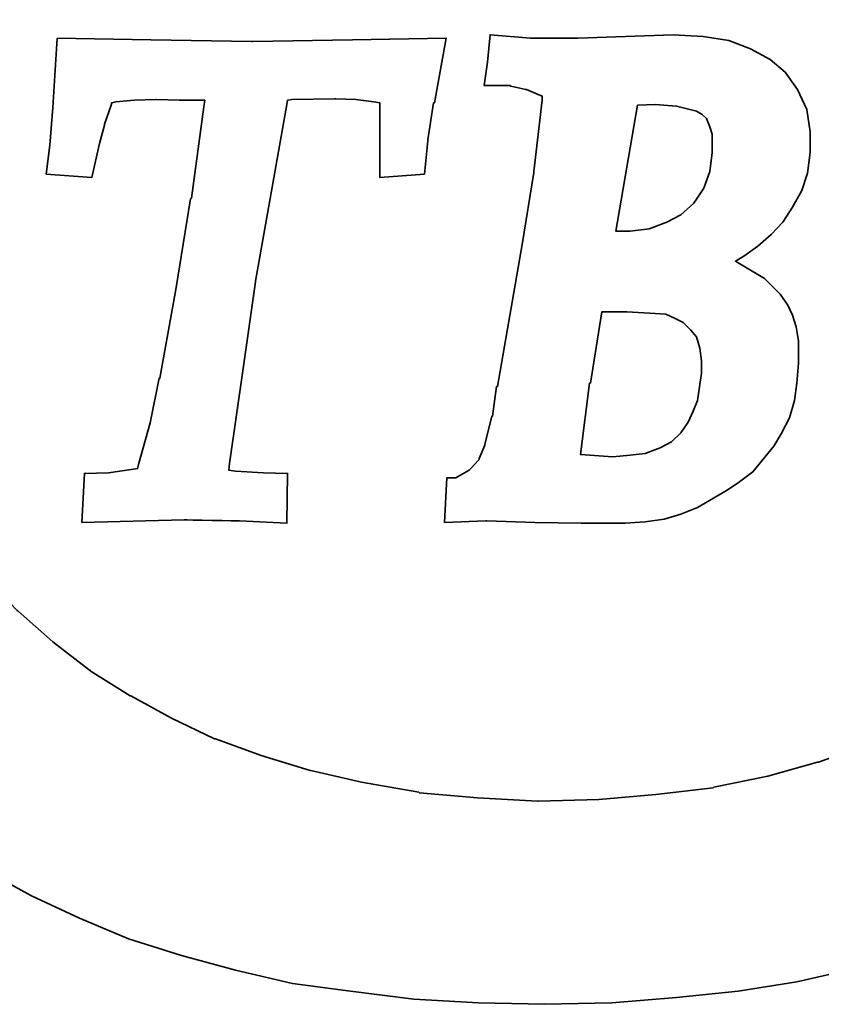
# Model space of a CAD drawing. Header units: millimetres. Extents: x -9 to 294, y -8 to 210.
# Tile 6 of 64: x 215.57 to 220.21, y 106.09 to 111.79. Entities that reach past the tile are written whole.
import ezdxf

# ---------------------------------------------------------------- set-up
doc = ezdxf.new("R2010")
doc.units = ezdxf.units.MM
doc.header["$LTSCALE"] = 0.2
doc.layers.add('layer 1', color=7, linetype='CONTINUOUS')

msp = doc.modelspace()

# ---------------------------------------------------------------- linework, layer by layer
at = {"layer": 'layer 1', "color": 1, "lineweight": 35}
for points, knots in [([(221.9977, 112.1571), (221.9977, 112.1571), (223.1157, 112.8486), (223.1157, 112.8486), (223.1157, 112.8486), (223.1157, 112.8486), (222.9577, 113.0496), (222.9577, 113.0496), (222.9577, 113.0496), (222.9577, 113.0496), (222.7757, 113.2366), (222.7757, 113.2366), (222.7757, 113.2366), (222.7757, 113.2366), (222.5882, 113.4196), (222.5882, 113.4196), (222.5882, 113.4196), (222.5882, 113.4196), (222.3957, 113.5826), (222.3957, 113.5826), (222.3957, 113.5826), (222.3957, 113.5826), (222.1897, 113.7456), (222.1897, 113.7456), (222.1897, 113.7456), (222.1897, 113.7456), (222.1847, 113.7456), (222.1847, 113.7456), (222.1847, 113.7456), (222.1847, 113.7456), (221.9597, 113.8846), (221.9597, 113.8846), (221.9597, 113.8846), (221.9597, 113.8846), (221.9597, 113.8891), (221.9597, 113.8891), (221.9597, 113.8891), (221.9597, 113.8891), (221.7337, 114.0281), (221.7337, 114.0281), (221.7337, 114.0281), (221.7337, 114.0281), (221.4897, 114.1486), (221.4897, 114.1486), (221.4897, 114.1486), (221.4897, 114.1486), (221.2442, 114.2736), (221.2442, 114.2736), (221.2442, 114.2736), (221.2442, 114.2736), (220.9467, 114.3886), (220.9467, 114.3886), (220.9467, 114.3886), (220.9467, 114.3886), (220.6252, 114.4986), (220.6252, 114.4986), (220.6252, 114.4986), (220.6252, 114.4986), (220.2897, 114.5946), (220.2897, 114.5946), (220.2897, 114.5946), (220.2897, 114.5946), (219.9352, 114.6711), (219.9352, 114.6711), (219.9352, 114.6711), (219.9352, 114.6711), (219.5747, 114.7246), (219.5747, 114.7246), (219.5747, 114.7246), (219.5747, 114.7246), (219.1817, 114.7626), (219.1817, 114.7626), (219.1817, 114.7626), (219.1817, 114.7626), (218.7787, 114.7816), (218.7787, 114.7816), (218.7787, 114.7816), (218.7787, 114.7816), (218.3707, 114.7726), (218.3707, 114.7726), (218.3707, 114.7726), (218.3707, 114.7726), (217.9817, 114.7486), (217.9817, 114.7486), (217.9817, 114.7486), (217.9817, 114.7486), (217.6217, 114.7146), (217.6217, 114.7146), (217.6217, 114.7146), (217.6217, 114.7146), (217.2717, 114.6711), (217.2717, 114.6711), (217.2717, 114.6711), (217.2717, 114.6711), (216.9362, 114.6041), (216.9362, 114.6041), (216.9362, 114.6041), (216.9362, 114.6041), (216.7057, 114.5421), (216.7057, 114.5421), (216.7057, 114.5421), (216.7057, 114.5421), (216.4757, 114.4746), (216.4757, 114.4746), (216.4757, 114.4746), (216.4757, 114.4746), (216.2497, 114.3976), (216.2497, 114.3976), (216.2497, 114.3976), (216.2497, 114.3976), (216.0387, 114.3116), (216.0387, 114.3116), (216.0387, 114.3116), (216.0387, 114.3116), (215.8327, 114.2156), (215.8327, 114.2156), (215.8327, 114.2156), (215.8327, 114.2156), (215.6217, 114.1146), (215.6217, 114.1146), (215.6217, 114.1146), (215.6217, 114.1146), (215.4297, 114.0091), (215.4297, 114.0091), (215.4297, 114.0091), (215.4297, 114.0091), (215.2377, 113.8986), (215.2377, 113.8986), (215.2377, 113.8986), (215.2377, 113.8986), (215.0552, 113.7741), (215.0552, 113.7741), (215.0552, 113.7741), (215.0552, 113.7741), (214.8777, 113.6496), (214.8777, 113.6496), (214.8777, 113.6496), (214.8777, 113.6496), (214.7147, 113.5156), (214.7147, 113.5156), (214.7147, 113.5156), (214.7147, 113.5156), (214.5467, 113.3716), (214.5467, 113.3716), (214.5467, 113.3716), (214.5467, 113.3716), (214.2542, 113.0831), (214.2542, 113.0831), (214.2542, 113.0831), (214.2542, 113.0831), (214.2487, 113.0786), (214.2487, 113.0786), (214.2487, 113.0786), (214.2487, 113.0786), (213.9757, 112.7526), (213.9757, 112.7526), (213.9757, 112.7526), (213.9757, 112.7526), (213.8217, 112.5266), (213.8217, 112.5266), (213.8217, 112.5266), (213.8217, 112.5266), (213.8172, 112.5216), (213.8172, 112.5216), (213.8172, 112.5216), (213.8172, 112.5216), (213.6687, 112.2676), (213.6687, 112.2676), (213.6687, 112.2676), (213.6687, 112.2676), (213.5337, 112.0041), (213.5337, 112.0041), (213.5337, 112.0041), (213.5337, 112.0041), (213.4187, 111.7066), (213.4187, 111.7066), (213.4187, 111.7066), (213.4187, 111.7066), (213.3227, 111.3946), (213.3227, 111.3946), (213.3227, 111.3946), (213.3227, 111.3946), (213.3227, 111.3846), (213.3227, 111.3846), (213.3227, 111.3846), (213.3227, 111.3846), (213.2607, 111.0486), (213.2607, 111.0486), (213.2607, 111.0486), (213.2607, 111.0486), (213.2417, 110.8811), (213.2417, 110.8811), (213.2417, 110.8811), (213.2417, 110.8811), (213.2317, 110.6936), (213.2317, 110.6936), (213.2317, 110.6936), (213.2317, 110.6936), (213.2222, 110.5066), (213.2222, 110.5066), (213.2222, 110.5066), (213.2222, 110.5066), (213.2222, 110.3196), (213.2222, 110.3196), (213.2222, 110.3196), (213.2222, 110.3196), (213.2507, 109.9456), (213.2507, 109.9456), (213.2507, 109.9456), (213.2507, 109.9456), (213.3087, 109.6091), (213.3087, 109.6091), (213.3087, 109.6091), (213.3087, 109.6091), (213.3807, 109.2926), (213.3807, 109.2926), (213.3807, 109.2926), (213.3807, 109.2926), (213.4912, 108.9956), (213.4912, 108.9956), (213.4912, 108.9956), (213.4912, 108.9956), (213.6112, 108.7121), (213.6112, 108.7121), (213.6112, 108.7121), (213.6112, 108.7121), (213.7547, 108.4536), (213.7547, 108.4536), (213.7547, 108.4536), (213.7547, 108.4536), (213.9037, 108.2041), (213.9037, 108.2041), (213.9037, 108.2041), (213.9037, 108.2041), (214.0857, 107.9786), (214.0857, 107.9786), (214.0857, 107.9786), (214.0857, 107.9786), (214.2682, 107.7571), (214.2682, 107.7571), (214.2682, 107.7571), (214.2682, 107.7571), (214.4697, 107.5606), (214.4697, 107.5606), (214.4697, 107.5606), (214.4697, 107.5606), (214.6757, 107.3591), (214.6757, 107.3591), (214.6757, 107.3591), (214.6757, 107.3591), (214.8967, 107.1866), (214.8967, 107.1866), (214.8967, 107.1866), (214.8967, 107.1866), (215.1317, 107.0141), (215.1317, 107.0141), (215.1317, 107.0141), (215.1317, 107.0141), (215.3817, 106.8606), (215.3817, 106.8606), (215.3817, 106.8606), (215.3817, 106.8606), (215.6402, 106.7211), (215.6402, 106.7211), (215.6402, 106.7211), (215.6402, 106.7211), (215.9187, 106.5911), (215.9187, 106.5911), (215.9187, 106.5911), (215.9187, 106.5911), (216.2017, 106.4716), (216.2017, 106.4716), (216.2017, 106.4716), (216.2017, 106.4716), (216.5087, 106.3756), (216.5087, 106.3756), (216.5087, 106.3756), (216.5087, 106.3756), (216.8207, 106.2896), (216.8207, 106.2896), (216.8207, 106.2896), (216.8207, 106.2896), (217.1517, 106.2126), (217.1517, 106.2126), (217.1517, 106.2126), (217.1517, 106.2126), (217.4872, 106.1696), (217.4872, 106.1696), (217.4872, 106.1696), (217.4872, 106.1696), (217.8522, 106.1216), (217.8522, 106.1216), (217.8522, 106.1216), (217.8522, 106.1216), (218.2267, 106.1021), (218.2267, 106.1021), (218.2267, 106.1021), (218.2267, 106.1021), (218.6107, 106.0926), (218.6107, 106.0926), (218.6107, 106.0926), (218.6107, 106.0926), (218.9992, 106.1021), (218.9992, 106.1021), (218.9992, 106.1021), (218.9992, 106.1021), (219.3737, 106.1311), (219.3737, 106.1311), (219.3737, 106.1311), (219.3737, 106.1311), (219.7287, 106.1696), (219.7287, 106.1696), (219.7287, 106.1696), (219.7287, 106.1696), (220.0687, 106.2221), (220.0687, 106.2221), (220.0687, 106.2221), (220.0687, 106.2221), (220.3997, 106.2986), (220.3997, 106.2986), (220.3997, 106.2986), (220.3997, 106.2986), (220.7167, 106.3856), (220.7167, 106.3856), (220.7167, 106.3856), (220.7167, 106.3856), (221.0147, 106.4861), (221.0147, 106.4861), (221.0147, 106.4861), (221.0147, 106.4861), (221.3117, 106.6061), (221.3117, 106.6061), (221.3117, 106.6061), (221.3117, 106.6061), (221.7152, 106.7976), (221.7152, 106.7976), (221.7152, 106.7976), (221.7152, 106.7976), (221.9112, 106.9036), (221.9112, 106.9036), (221.9112, 106.9036), (221.9112, 106.9036), (222.0942, 107.0141), (222.0942, 107.0141), (222.0942, 107.0141), (222.0942, 107.0141), (222.2717, 107.1381), (222.2717, 107.1381), (222.2717, 107.1381), (222.2717, 107.1381), (222.4437, 107.2726), (222.4437, 107.2726), (222.4437, 107.2726), (222.4437, 107.2726), (222.6077, 107.4076), (222.6077, 107.4076), (222.6077, 107.4076), (222.6077, 107.4076), (222.7612, 107.5516), (222.7612, 107.5516), (222.7612, 107.5516), (222.7612, 107.5516), (222.9627, 107.7531), (222.9627, 107.7531), (222.9627, 107.7531), (222.9627, 107.7531), (223.0537, 107.8491), (223.0537, 107.8491), (223.0537, 107.8491), (223.0537, 107.8491), (223.1207, 107.9206), (223.1207, 107.9206), (223.1207, 107.9206), (223.1207, 107.9206), (221.9977, 108.6166), (221.9977, 108.6166), (221.9977, 108.6166), (221.9977, 108.6166), (221.8247, 108.4481), (221.8247, 108.4481), (221.8247, 108.4481), (221.8247, 108.4481), (221.6337, 108.2856), (221.6337, 108.2856), (221.6337, 108.2856), (221.6337, 108.2856), (221.4217, 108.1221), (221.4217, 108.1221), (221.4217, 108.1221), (221.4217, 108.1221), (221.2017, 107.9686), (221.2017, 107.9686), (221.2017, 107.9686), (221.2017, 107.9686), (221.1967, 107.9636), (221.1967, 107.9636), (221.1967, 107.9636), (221.1967, 107.9636), (220.9662, 107.8291), (220.9662, 107.8291), (220.9662, 107.8291), (220.9662, 107.8291), (220.7267, 107.7046), (220.7267, 107.7046), (220.7267, 107.7046), (220.7267, 107.7046), (220.7217, 107.7046), (220.7217, 107.7046), (220.7217, 107.7046), (220.7217, 107.7046), (220.4627, 107.5891), (220.4627, 107.5891), (220.4627, 107.5891), (220.4627, 107.5891), (220.1937, 107.4931), (220.1937, 107.4931), (220.1937, 107.4931), (220.1937, 107.4931), (220.1892, 107.4931), (220.1892, 107.4931), (220.1892, 107.4931), (220.1892, 107.4931), (219.9007, 107.4116), (219.9007, 107.4116), (219.9007, 107.4116), (219.9007, 107.4116), (219.5897, 107.3496), (219.5897, 107.3496), (219.5897, 107.3496), (219.5897, 107.3496), (219.5847, 107.3446), (219.5847, 107.3446), (219.5847, 107.3446), (219.5847, 107.3446), (219.2537, 107.3066), (219.2537, 107.3066), (219.2537, 107.3066), (219.2537, 107.3066), (218.9227, 107.2776), (218.9227, 107.2776), (218.9227, 107.2776), (218.9227, 107.2776), (218.5722, 107.2676), (218.5722, 107.2676), (218.5722, 107.2676), (218.5722, 107.2676), (218.5677, 107.2676), (218.5677, 107.2676), (218.5677, 107.2676), (218.5677, 107.2676), (218.2222, 107.2876), (218.2222, 107.2876), (218.2222, 107.2876), (218.2222, 107.2876), (217.8857, 107.3156), (217.8857, 107.3156), (217.8857, 107.3156), (217.8857, 107.3156), (217.8812, 107.3206), (217.8812, 107.3206), (217.8812, 107.3206), (217.8812, 107.3206), (217.5497, 107.3781), (217.5497, 107.3781), (217.5497, 107.3781), (217.5497, 107.3781), (217.2577, 107.4451), (217.2577, 107.4451), (217.2577, 107.4451), (217.2577, 107.4451), (217.2527, 107.4451), (217.2527, 107.4451), (217.2527, 107.4451), (217.2527, 107.4451), (216.9697, 107.5316), (216.9697, 107.5316), (216.9697, 107.5316), (216.9697, 107.5316), (216.7057, 107.6276), (216.7057, 107.6276), (216.7057, 107.6276), (216.7057, 107.6276), (216.7007, 107.6276), (216.7007, 107.6276), (216.7007, 107.6276), (216.7007, 107.6276), (216.4517, 107.7476), (216.4517, 107.7476), (216.4517, 107.7476), (216.4517, 107.7476), (216.2157, 107.8771), (216.2157, 107.8771), (216.2157, 107.8771), (216.2157, 107.8771), (216.2117, 107.8771), (216.2117, 107.8771), (216.2117, 107.8771), (216.2117, 107.8771), (215.9807, 108.0211), (215.9807, 108.0211), (215.9807, 108.0211), (215.9807, 108.0211), (215.9807, 108.0261), (215.9807, 108.0261), (215.9807, 108.0261), (215.9807, 108.0261), (215.9767, 108.0261), (215.9767, 108.0261), (215.9767, 108.0261), (215.9767, 108.0261), (215.7647, 108.1896), (215.7647, 108.1896), (215.7647, 108.1896), (215.7647, 108.1896), (215.5637, 108.3666), (215.5637, 108.3666), (215.5637, 108.3666), (215.5637, 108.3666), (215.5587, 108.3711), (215.5587, 108.3711), (215.5587, 108.3711), (215.5587, 108.3711), (215.3767, 108.5586), (215.3767, 108.5586), (215.3767, 108.5586), (215.3767, 108.5586), (215.2042, 108.7601), (215.2042, 108.7601), (215.2042, 108.7601), (215.2042, 108.7601), (215.2042, 108.7646), (215.2042, 108.7646), (215.2042, 108.7646), (215.2042, 108.7646), (215.0502, 108.9956), (215.0502, 108.9956), (215.0502, 108.9956), (215.0502, 108.9956), (215.0457, 108.9956), (215.0457, 108.9956), (215.0457, 108.9956), (215.0457, 108.9956), (215.0407, 109.0046), (215.0407, 109.0046), (215.0407, 109.0046), (215.0407, 109.0046), (214.9207, 109.2301), (214.9207, 109.2301), (214.9207, 109.2301), (214.9207, 109.2301), (214.9207, 109.2351), (214.9207, 109.2351), (214.9207, 109.2351), (214.9207, 109.2351), (214.8197, 109.4996), (214.8197, 109.4996), (214.8197, 109.4996), (214.8197, 109.4996), (214.8147, 109.5086), (214.8147, 109.5086), (214.8147, 109.5086), (214.8147, 109.5086), (214.7292, 109.7966), (214.7292, 109.7966), (214.7292, 109.7966), (214.7292, 109.7966), (214.7292, 109.8016), (214.7292, 109.8016), (214.7292, 109.8016), (214.7292, 109.8016), (214.6997, 109.9546), (214.6997, 109.9546), (214.6997, 109.9546), (214.6997, 109.9546), (214.6947, 109.9596), (214.6947, 109.9596), (214.6947, 109.9596), (214.6947, 109.9596), (214.6757, 110.1131), (214.6757, 110.1131), (214.6757, 110.1131), (214.6757, 110.1131), (214.6667, 110.2856), (214.6667, 110.2856), (214.6667, 110.2856), (214.6667, 110.2856), (214.6612, 110.4586), (214.6612, 110.4586), (214.6612, 110.4586), (214.6612, 110.4586), (214.6612, 110.4636), (214.6612, 110.4636), (214.6612, 110.4636), (214.6612, 110.4636), (214.6707, 110.6171), (214.6707, 110.6171), (214.6707, 110.6171), (214.6707, 110.6171), (214.6707, 110.6366), (214.6707, 110.6366), (214.6707, 110.6366), (214.6707, 110.6366), (214.6852, 110.7996), (214.6852, 110.7996), (214.6852, 110.7996), (214.6852, 110.7996), (214.7047, 110.9526), (214.7047, 110.9526), (214.7047, 110.9526), (214.7047, 110.9526), (214.7047, 110.9581), (214.7047, 110.9581), (214.7047, 110.9581), (214.7047, 110.9581), (214.7097, 110.9581), (214.7097, 110.9581), (214.7097, 110.9581), (214.7097, 110.9581), (214.7097, 110.9676), (214.7097, 110.9676), (214.7097, 110.9676), (214.7097, 110.9676), (214.7387, 111.1066), (214.7387, 111.1066), (214.7387, 111.1066), (214.7387, 111.1066), (214.7387, 111.1116), (214.7387, 111.1116), (214.7387, 111.1116), (214.7387, 111.1116), (214.7477, 111.1446), (214.7477, 111.1446), (214.7477, 111.1446), (214.7477, 111.1446), (214.8252, 111.3946), (214.8252, 111.3946), (214.8252, 111.3946), (214.8252, 111.3946), (214.8252, 111.3991), (214.8252, 111.3991), (214.8252, 111.3991), (214.8252, 111.3991), (214.9497, 111.6586), (214.9497, 111.6586), (214.9497, 111.6586), (214.9497, 111.6586), (215.0837, 111.8986), (215.0837, 111.8986), (215.0837, 111.8986), (215.0837, 111.8986), (215.0887, 111.9026), (215.0887, 111.9026), (215.0887, 111.9026), (215.0887, 111.9026), (215.2522, 112.1236), (215.2522, 112.1236), (215.2522, 112.1236), (215.2522, 112.1236), (215.4247, 112.3156), (215.4247, 112.3156), (215.4247, 112.3156), (215.4247, 112.3156), (215.4247, 112.3206), (215.4247, 112.3206), (215.4247, 112.3206), (215.4247, 112.3206), (215.6067, 112.5026), (215.6067, 112.5026), (215.6067, 112.5026), (215.6067, 112.5026), (215.6117, 112.5026), (215.6117, 112.5026), (215.6117, 112.5026), (215.6117, 112.5026), (215.8127, 112.6751), (215.8127, 112.6751), (215.8127, 112.6751), (215.8127, 112.6751), (216.0337, 112.8286), (216.0337, 112.8286), (216.0337, 112.8286), (216.0337, 112.8286), (216.0387, 112.8336), (216.0387, 112.8336), (216.0387, 112.8336), (216.0387, 112.8336), (216.2692, 112.9776), (216.2692, 112.9776), (216.2692, 112.9776), (216.2692, 112.9776), (216.5087, 113.1121), (216.5087, 113.1121), (216.5087, 113.1121), (216.5087, 113.1121), (216.5137, 113.1121), (216.5137, 113.1121), (216.5137, 113.1121), (216.5137, 113.1121), (216.7627, 113.2221), (216.7627, 113.2221), (216.7627, 113.2221), (216.7627, 113.2221), (217.0322, 113.3181), (217.0322, 113.3181), (217.0322, 113.3181), (217.0322, 113.3181), (217.3097, 113.4096), (217.3097, 113.4096), (217.3097, 113.4096), (217.3097, 113.4096), (217.3147, 113.4096), (217.3147, 113.4096), (217.3147, 113.4096), (217.3147, 113.4096), (217.6127, 113.4766), (217.6127, 113.4766), (217.6127, 113.4766), (217.6127, 113.4766), (217.6127, 113.4816), (217.6127, 113.4816), (217.6127, 113.4816), (217.6127, 113.4816), (217.6177, 113.4816), (217.6177, 113.4816), (217.6177, 113.4816), (217.6177, 113.4816), (217.9487, 113.5296), (217.9487, 113.5296), (217.9487, 113.5296), (217.9487, 113.5296), (217.9527, 113.5296), (217.9527, 113.5296), (217.9527, 113.5296), (217.9527, 113.5296), (218.2942, 113.5581), (218.2942, 113.5581), (218.2942, 113.5581), (218.2942, 113.5581), (218.6347, 113.5676), (218.6347, 113.5676), (218.6347, 113.5676), (218.6347, 113.5676), (218.6397, 113.5676), (218.6397, 113.5676), (218.6397, 113.5676), (218.6397, 113.5676), (218.9847, 113.5581), (218.9847, 113.5581), (218.9847, 113.5581), (218.9847, 113.5581), (219.3207, 113.5296), (219.3207, 113.5296), (219.3207, 113.5296), (219.3207, 113.5296), (219.3257, 113.5246), (219.3257, 113.5246), (219.3257, 113.5246), (219.3257, 113.5246), (219.6417, 113.4676), (219.6417, 113.4676), (219.6417, 113.4676), (219.6417, 113.4676), (219.9487, 113.4046), (219.9487, 113.4046), (219.9487, 113.4046), (219.9487, 113.4046), (219.9537, 113.4046), (219.9537, 113.4046), (219.9537, 113.4046), (219.9537, 113.4046), (220.2417, 113.3181), (220.2417, 113.3181), (220.2417, 113.3181), (220.2417, 113.3181), (220.4717, 113.2326), (220.4717, 113.2326), (220.4717, 113.2326), (220.4717, 113.2326), (220.7027, 113.1366), (220.7027, 113.1366), (220.7027, 113.1366), (220.7027, 113.1366), (220.7077, 113.1366), (220.7077, 113.1366), (220.7077, 113.1366), (220.7077, 113.1366), (220.9187, 113.0256), (220.9187, 113.0256), (220.9187, 113.0256), (220.9187, 113.0256), (221.1297, 112.9006), (221.1297, 112.9006), (221.1297, 112.9006), (221.1297, 112.9006), (221.1297, 112.8966), (221.1297, 112.8966), (221.1297, 112.8966), (221.1297, 112.8966), (221.3217, 112.7716), (221.3217, 112.7716), (221.3217, 112.7716), (221.3217, 112.7716), (221.3262, 112.7716), (221.3262, 112.7716), (221.3262, 112.7716), (221.3262, 112.7716), (221.5037, 112.6326), (221.5037, 112.6326), (221.5037, 112.6326), (221.5037, 112.6326), (221.5087, 112.6271), (221.5087, 112.6271), (221.5087, 112.6271), (221.5087, 112.6271), (221.6817, 112.4786), (221.6817, 112.4786), (221.6817, 112.4786), (221.6817, 112.4786), (221.6857, 112.4736), (221.6857, 112.4736), (221.6857, 112.4736), (221.6857, 112.4736), (221.8397, 112.3156), (221.8397, 112.3156), (221.8397, 112.3156), (221.8397, 112.3156), (221.9257, 112.2246), (221.9257, 112.2246), (221.9257, 112.2246), (221.9257, 112.2246), (221.9977, 112.1571), (221.9977, 112.1571)], [0, 0, 0, 0, 0.004808, 0.004808, 0.004808, 0.004808, 0.009615, 0.009615, 0.009615, 0.009615, 0.014423, 0.014423, 0.014423, 0.014423, 0.019231, 0.019231, 0.019231, 0.019231, 0.024038, 0.024038, 0.024038, 0.024038, 0.028846, 0.028846, 0.028846, 0.028846, 0.033654, 0.033654, 0.033654, 0.033654, 0.038462, 0.038462, 0.038462, 0.038462, 0.043269, 0.043269, 0.043269, 0.043269, 0.048077, 0.048077, 0.048077, 0.048077, 0.052885, 0.052885, 0.052885, 0.052885, 0.057692, 0.057692, 0.057692, 0.057692, 0.0625, 0.0625, 0.0625, 0.0625, 0.067308, 0.067308, 0.067308, 0.067308, 0.072115, 0.072115, 0.072115, 0.072115, 0.076923, 0.076923, 0.076923, 0.076923, 0.081731, 0.081731, 0.081731, 0.081731, 0.086538, 0.086538, 0.086538, 0.086538, 0.091346, 0.091346, 0.091346, 0.091346, 0.096154, 0.096154, 0.096154, 0.096154, 0.100962, 0.100962, 0.100962, 0.100962, 0.105769, 0.105769, 0.105769, 0.105769, 0.110577, 0.110577, 0.110577, 0.110577, 0.115385, 0.115385, 0.115385, 0.115385, 0.120192, 0.120192, 0.120192, 0.120192, 0.125, 0.125, 0.125, 0.125, 0.129808, 0.129808, 0.129808, 0.129808, 0.134615, 0.134615, 0.134615, 0.134615, 0.139423, 0.139423, 0.139423, 0.139423, 0.144231, 0.144231, 0.144231, 0.144231, 0.149038, 0.149038, 0.149038, 0.149038, 0.153846, 0.153846, 0.153846, 0.153846, 0.158654, 0.158654, 0.158654, 0.158654, 0.163462, 0.163462, 0.163462, 0.163462, 0.168269, 0.168269, 0.168269, 0.168269, 0.173077, 0.173077, 0.173077, 0.173077, 0.177885, 0.177885, 0.177885, 0.177885, 0.182692, 0.182692, 0.182692, 0.182692, 0.1875, 0.1875, 0.1875, 0.1875, 0.192308, 0.192308, 0.192308, 0.192308, 0.197115, 0.197115, 0.197115, 0.197115, 0.201923, 0.201923, 0.201923, 0.201923, 0.206731, 0.206731, 0.206731, 0.206731, 0.211538, 0.211538, 0.211538, 0.211538, 0.216346, 0.216346, 0.216346, 0.216346, 0.221154, 0.221154, 0.221154, 0.221154, 0.225962, 0.225962, 0.225962, 0.225962, 0.230769, 0.230769, 0.230769, 0.230769, 0.235577, 0.235577, 0.235577, 0.235577, 0.240385, 0.240385, 0.240385, 0.240385, 0.245192, 0.245192, 0.245192, 0.245192, 0.25, 0.25, 0.25, 0.25, 0.254808, 0.254808, 0.254808, 0.254808, 0.259615, 0.259615, 0.259615, 0.259615, 0.264423, 0.264423, 0.264423, 0.264423, 0.269231, 0.269231, 0.269231, 0.269231, 0.274038, 0.274038, 0.274038, 0.274038, 0.278846, 0.278846, 0.278846, 0.278846, 0.283654, 0.283654, 0.283654, 0.283654, 0.288462, 0.288462, 0.288462, 0.288462, 0.293269, 0.293269, 0.293269, 0.293269, 0.298077, 0.298077, 0.298077, 0.298077, 0.302885, 0.302885, 0.302885, 0.302885, 0.307692, 0.307692, 0.307692, 0.307692, 0.3125, 0.3125, 0.3125, 0.3125, 0.317308, 0.317308, 0.317308, 0.317308, 0.322115, 0.322115, 0.322115, 0.322115, 0.326923, 0.326923, 0.326923, 0.326923, 0.331731, 0.331731, 0.331731, 0.331731, 0.336538, 0.336538, 0.336538, 0.336538, 0.341346, 0.341346, 0.341346, 0.341346, 0.346154, 0.346154, 0.346154, 0.346154, 0.350962, 0.350962, 0.350962, 0.350962, 0.355769, 0.355769, 0.355769, 0.355769, 0.360577, 0.360577, 0.360577, 0.360577, 0.365385, 0.365385, 0.365385, 0.365385, 0.370192, 0.370192, 0.370192, 0.370192, 0.375, 0.375, 0.375, 0.375, 0.379808, 0.379808, 0.379808, 0.379808, 0.384615, 0.384615, 0.384615, 0.384615, 0.389423, 0.389423, 0.389423, 0.389423, 0.394231, 0.394231, 0.394231, 0.394231, 0.399038, 0.399038, 0.399038, 0.399038, 0.403846, 0.403846, 0.403846, 0.403846, 0.408654, 0.408654, 0.408654, 0.408654, 0.413462, 0.413462, 0.413462, 0.413462, 0.418269, 0.418269, 0.418269, 0.418269, 0.423077, 0.423077, 0.423077, 0.423077, 0.427885, 0.427885, 0.427885, 0.427885, 0.432692, 0.432692, 0.432692, 0.432692, 0.4375, 0.4375, 0.4375, 0.4375, 0.442308, 0.442308, 0.442308, 0.442308, 0.447115, 0.447115, 0.447115, 0.447115, 0.451923, 0.451923, 0.451923, 0.451923, 0.456731, 0.456731, 0.456731, 0.456731, 0.461538, 0.461538, 0.461538, 0.461538, 0.466346, 0.466346, 0.466346, 0.466346, 0.471154, 0.471154, 0.471154, 0.471154, 0.475962, 0.475962, 0.475962, 0.475962, 0.480769, 0.480769, 0.480769, 0.480769, 0.485577, 0.485577, 0.485577, 0.485577, 0.490385, 0.490385, 0.490385, 0.490385, 0.495192, 0.495192, 0.495192, 0.495192, 0.5, 0.5, 0.5, 0.5, 0.504808, 0.504808, 0.504808, 0.504808, 0.509615, 0.509615, 0.509615, 0.509615, 0.514423, 0.514423, 0.514423, 0.514423, 0.519231, 0.519231, 0.519231, 0.519231, 0.524038, 0.524038, 0.524038, 0.524038, 0.528846, 0.528846, 0.528846, 0.528846, 0.533654, 0.533654, 0.533654, 0.533654, 0.538462, 0.538462, 0.538462, 0.538462, 0.543269, 0.543269, 0.543269, 0.543269, 0.548077, 0.548077, 0.548077, 0.548077, 0.552885, 0.552885, 0.552885, 0.552885, 0.557692, 0.557692, 0.557692, 0.557692, 0.5625, 0.5625, 0.5625, 0.5625, 0.567308, 0.567308, 0.567308, 0.567308, 0.572115, 0.572115, 0.572115, 0.572115, 0.576923, 0.576923, 0.576923, 0.576923, 0.581731, 0.581731, 0.581731, 0.581731, 0.586538, 0.586538, 0.586538, 0.586538, 0.591346, 0.591346, 0.591346, 0.591346, 0.596154, 0.596154, 0.596154, 0.596154, 0.600962, 0.600962, 0.600962, 0.600962, 0.605769, 0.605769, 0.605769, 0.605769, 0.610577, 0.610577, 0.610577, 0.610577, 0.615385, 0.615385, 0.615385, 0.615385, 0.620192, 0.620192, 0.620192, 0.620192, 0.625, 0.625, 0.625, 0.625, 0.629808, 0.629808, 0.629808, 0.629808, 0.634615, 0.634615, 0.634615, 0.634615, 0.639423, 0.639423, 0.639423, 0.639423, 0.644231, 0.644231, 0.644231, 0.644231, 0.649038, 0.649038, 0.649038, 0.649038, 0.653846, 0.653846, 0.653846, 0.653846, 0.658654, 0.658654, 0.658654, 0.658654, 0.663462, 0.663462, 0.663462, 0.663462, 0.668269, 0.668269, 0.668269, 0.668269, 0.673077, 0.673077, 0.673077, 0.673077, 0.677885, 0.677885, 0.677885, 0.677885, 0.682692, 0.682692, 0.682692, 0.682692, 0.6875, 0.6875, 0.6875, 0.6875, 0.692308, 0.692308, 0.692308, 0.692308, 0.697115, 0.697115, 0.697115, 0.697115, 0.701923, 0.701923, 0.701923, 0.701923, 0.706731, 0.706731, 0.706731, 0.706731, 0.711538, 0.711538, 0.711538, 0.711538, 0.716346, 0.716346, 0.716346, 0.716346, 0.721154, 0.721154, 0.721154, 0.721154, 0.725962, 0.725962, 0.725962, 0.725962, 0.730769, 0.730769, 0.730769, 0.730769, 0.735577, 0.735577, 0.735577, 0.735577, 0.740385, 0.740385, 0.740385, 0.740385, 0.745192, 0.745192, 0.745192, 0.745192, 0.75, 0.75, 0.75, 0.75, 0.754808, 0.754808, 0.754808, 0.754808, 0.759615, 0.759615, 0.759615, 0.759615, 0.764423, 0.764423, 0.764423, 0.764423, 0.769231, 0.769231, 0.769231, 0.769231, 0.774038, 0.774038, 0.774038, 0.774038, 0.778846, 0.778846, 0.778846, 0.778846, 0.783654, 0.783654, 0.783654, 0.783654, 0.788462, 0.788462, 0.788462, 0.788462, 0.793269, 0.793269, 0.793269, 0.793269, 0.798077, 0.798077, 0.798077, 0.798077, 0.802885, 0.802885, 0.802885, 0.802885, 0.807692, 0.807692, 0.807692, 0.807692, 0.8125, 0.8125, 0.8125, 0.8125, 0.817308, 0.817308, 0.817308, 0.817308, 0.822115, 0.822115, 0.822115, 0.822115, 0.826923, 0.826923, 0.826923, 0.826923, 0.831731, 0.831731, 0.831731, 0.831731, 0.836538, 0.836538, 0.836538, 0.836538, 0.841346, 0.841346, 0.841346, 0.841346, 0.846154, 0.846154, 0.846154, 0.846154, 0.850962, 0.850962, 0.850962, 0.850962, 0.855769, 0.855769, 0.855769, 0.855769, 0.860577, 0.860577, 0.860577, 0.860577, 0.865385, 0.865385, 0.865385, 0.865385, 0.870192, 0.870192, 0.870192, 0.870192, 0.875, 0.875, 0.875, 0.875, 0.879808, 0.879808, 0.879808, 0.879808, 0.884615, 0.884615, 0.884615, 0.884615, 0.889423, 0.889423, 0.889423, 0.889423, 0.894231, 0.894231, 0.894231, 0.894231, 0.899038, 0.899038, 0.899038, 0.899038, 0.903846, 0.903846, 0.903846, 0.903846, 0.908654, 0.908654, 0.908654, 0.908654, 0.913462, 0.913462, 0.913462, 0.913462, 0.918269, 0.918269, 0.918269, 0.918269, 0.923077, 0.923077, 0.923077, 0.923077, 0.927885, 0.927885, 0.927885, 0.927885, 0.932692, 0.932692, 0.932692, 0.932692, 0.9375, 0.9375, 0.9375, 0.9375, 0.942308, 0.942308, 0.942308, 0.942308, 0.947115, 0.947115, 0.947115, 0.947115, 0.951923, 0.951923, 0.951923, 0.951923, 0.956731, 0.956731, 0.956731, 0.956731, 0.961538, 0.961538, 0.961538, 0.961538, 0.966346, 0.966346, 0.966346, 0.966346, 0.971154, 0.971154, 0.971154, 0.971154, 0.975962, 0.975962, 0.975962, 0.975962, 0.980769, 0.980769, 0.980769, 0.980769, 0.985577, 0.985577, 0.985577, 0.985577, 0.990385, 0.990385, 0.990385, 0.990385, 0.995192, 0.995192, 0.995192, 0.995192, 1, 1, 1, 1]), ([(220.1457, 111.1406), (220.1457, 111.1406), (220.1267, 111.2696), (220.1267, 111.2696), (220.1267, 111.2696), (220.1267, 111.2696), (220.0737, 111.3846), (220.0737, 111.3846), (220.0737, 111.3846), (220.0737, 111.3846), (220.0017, 111.4856), (220.0017, 111.4856), (220.0017, 111.4856), (220.0017, 111.4856), (219.9157, 111.5576), (219.9157, 111.5576), (219.9157, 111.5576), (219.9157, 111.5576), (219.8007, 111.6196), (219.8007, 111.6196), (219.8007, 111.6196), (219.8007, 111.6196), (219.6757, 111.6676), (219.6757, 111.6676), (219.6757, 111.6676), (219.6757, 111.6676), (219.5267, 111.6916), (219.5267, 111.6916), (219.5267, 111.6916), (219.5267, 111.6916), (219.3537, 111.7016), (219.3537, 111.7016), (219.3537, 111.7016), (219.3537, 111.7016), (218.8027, 111.6826), (218.8027, 111.6826), (218.8027, 111.6826), (218.8027, 111.6826), (218.5287, 111.6826), (218.5287, 111.6826), (218.5287, 111.6826), (218.5287, 111.6826), (218.2942, 111.7016), (218.2942, 111.7016), (218.2942, 111.7016), (218.2942, 111.7016), (218.2797, 111.5436), (218.2797, 111.5436), (218.2797, 111.5436), (218.2797, 111.5436), (218.2597, 111.4086), (218.2597, 111.4086), (218.2597, 111.4086), (218.2597, 111.4086), (218.4037, 111.4086), (218.4037, 111.4086), (218.4037, 111.4086), (218.4037, 111.4086), (218.4087, 111.4086), (218.4087, 111.4086), (218.4087, 111.4086), (218.4087, 111.4086), (218.4137, 111.4041), (218.4137, 111.4041), (218.4137, 111.4041), (218.4137, 111.4041), (218.5002, 111.3846), (218.5002, 111.3846), (218.5002, 111.3846), (218.5002, 111.3846), (218.5047, 111.3846), (218.5047, 111.3846), (218.5047, 111.3846), (218.5047, 111.3846), (218.5722, 111.3556), (218.5722, 111.3556), (218.5722, 111.3556), (218.5722, 111.3556), (218.5957, 111.3466), (218.5957, 111.3466), (218.5957, 111.3466), (218.5957, 111.3466), (218.5957, 111.3221), (218.5957, 111.3221), (218.5957, 111.3221), (218.5957, 111.3221), (218.5482, 110.9096), (218.5482, 110.9096), (218.5482, 110.9096), (218.5482, 110.9096), (218.5482, 110.9046), (218.5482, 110.9046), (218.5482, 110.9046), (218.5482, 110.9046), (218.4807, 110.4871), (218.4807, 110.4871), (218.4807, 110.4871), (218.4807, 110.4871), (218.3367, 109.6666), (218.3367, 109.6666), (218.3367, 109.6666), (218.3367, 109.6666), (218.3322, 109.6666), (218.3322, 109.6666), (218.3322, 109.6666), (218.3322, 109.6666), (218.3077, 109.4941), (218.3077, 109.4941), (218.3077, 109.4941), (218.3077, 109.4941), (218.3037, 109.4941), (218.3037, 109.4941), (218.3037, 109.4941), (218.3037, 109.4941), (218.2647, 109.3316), (218.2647, 109.3316), (218.2647, 109.3316), (218.2647, 109.3316), (218.2647, 109.3266), (218.2647, 109.3266), (218.2647, 109.3266), (218.2647, 109.3266), (218.2317, 109.2496), (218.2317, 109.2496), (218.2317, 109.2496), (218.2317, 109.2496), (218.2317, 109.2446), (218.2317, 109.2446), (218.2317, 109.2446), (218.2317, 109.2446), (218.2267, 109.2396), (218.2267, 109.2396), (218.2267, 109.2396), (218.2267, 109.2396), (218.1837, 109.1916), (218.1837, 109.1916), (218.1837, 109.1916), (218.1837, 109.1916), (218.1787, 109.1876), (218.1787, 109.1876), (218.1787, 109.1876), (218.1787, 109.1876), (218.1742, 109.1826), (218.1742, 109.1826), (218.1742, 109.1826), (218.1742, 109.1826), (218.1062, 109.1441), (218.1062, 109.1441), (218.1062, 109.1441), (218.1062, 109.1441), (218.0967, 109.1391), (218.0967, 109.1391), (218.0967, 109.1391), (218.0967, 109.1391), (218.0877, 109.1391), (218.0877, 109.1391), (218.0877, 109.1391), (218.0877, 109.1391), (218.0447, 109.1391), (218.0447, 109.1391), (218.0447, 109.1391), (218.0447, 109.1391), (218.0302, 108.8806), (218.0302, 108.8806), (218.0302, 108.8806), (218.0302, 108.8806), (218.2702, 108.8896), (218.2702, 108.8896), (218.2702, 108.8896), (218.2702, 108.8896), (218.2747, 108.8896), (218.2747, 108.8896), (218.2747, 108.8896), (218.2747, 108.8896), (218.5527, 108.8806), (218.5527, 108.8806), (218.5527, 108.8806), (218.5527, 108.8806), (218.8217, 108.8751), (218.8217, 108.8751), (218.8217, 108.8751), (218.8217, 108.8751), (219.0757, 108.8751), (219.0757, 108.8751), (219.0757, 108.8751), (219.0757, 108.8751), (219.1912, 108.8846), (219.1912, 108.8846), (219.1912, 108.8846), (219.1912, 108.8846), (219.3017, 108.8991), (219.3017, 108.8991), (219.3017, 108.8991), (219.3017, 108.8991), (219.3977, 108.9286), (219.3977, 108.9286), (219.3977, 108.9286), (219.3977, 108.9286), (219.4937, 108.9661), (219.4937, 108.9661), (219.4937, 108.9661), (219.4937, 108.9661), (219.6662, 109.0676), (219.6662, 109.0676), (219.6662, 109.0676), (219.6662, 109.0676), (219.7382, 109.1151), (219.7382, 109.1151), (219.7382, 109.1151), (219.7382, 109.1151), (219.8147, 109.1726), (219.8147, 109.1726), (219.8147, 109.1726), (219.8147, 109.1726), (219.9352, 109.3216), (219.9352, 109.3216), (219.9352, 109.3216), (219.9352, 109.3216), (219.9777, 109.3936), (219.9777, 109.3936), (219.9777, 109.3936), (219.9777, 109.3936), (220.0257, 109.4851), (220.0257, 109.4851), (220.0257, 109.4851), (220.0257, 109.4851), (220.0547, 109.5856), (220.0547, 109.5856), (220.0547, 109.5856), (220.0547, 109.5856), (220.0687, 109.6866), (220.0687, 109.6866), (220.0687, 109.6866), (220.0687, 109.6866), (220.0787, 109.8016), (220.0787, 109.8016), (220.0787, 109.8016), (220.0787, 109.8016), (220.0787, 109.9306), (220.0787, 109.9306), (220.0787, 109.9306), (220.0787, 109.9306), (220.0647, 110.0121), (220.0647, 110.0121), (220.0647, 110.0121), (220.0647, 110.0121), (220.0447, 110.0796), (220.0447, 110.0796), (220.0447, 110.0796), (220.0447, 110.0796), (220.0167, 110.1371), (220.0167, 110.1371), (220.0167, 110.1371), (220.0167, 110.1371), (219.9727, 110.2001), (219.9727, 110.2001), (219.9727, 110.2001), (219.9727, 110.2001), (219.8817, 110.2906), (219.8817, 110.2906), (219.8817, 110.2906), (219.8817, 110.2906), (219.7622, 110.3626), (219.7622, 110.3626), (219.7622, 110.3626), (219.7622, 110.3626), (219.7142, 110.3916), (219.7142, 110.3916), (219.7142, 110.3916), (219.7142, 110.3916), (219.7622, 110.4206), (219.7622, 110.4206), (219.7622, 110.4206), (219.7622, 110.4206), (219.8437, 110.4776), (219.8437, 110.4776), (219.8437, 110.4776), (219.8437, 110.4776), (219.9207, 110.5456), (219.9207, 110.5456), (219.9207, 110.5456), (219.9207, 110.5456), (219.9872, 110.6171), (219.9872, 110.6171), (219.9872, 110.6171), (219.9872, 110.6171), (220.0447, 110.7036), (220.0447, 110.7036), (220.0447, 110.7036), (220.0447, 110.7036), (220.0977, 110.7996), (220.0977, 110.7996), (220.0977, 110.7996), (220.0977, 110.7996), (220.1317, 110.9006), (220.1317, 110.9006), (220.1317, 110.9006), (220.1317, 110.9006), (220.1457, 111.0201), (220.1457, 111.0201), (220.1457, 111.0201), (220.1457, 111.0201), (220.1457, 111.1406), (220.1457, 111.1406)], [0, 0, 0, 0, 0.013158, 0.013158, 0.013158, 0.013158, 0.026316, 0.026316, 0.026316, 0.026316, 0.039474, 0.039474, 0.039474, 0.039474, 0.052632, 0.052632, 0.052632, 0.052632, 0.065789, 0.065789, 0.065789, 0.065789, 0.078947, 0.078947, 0.078947, 0.078947, 0.092105, 0.092105, 0.092105, 0.092105, 0.105263, 0.105263, 0.105263, 0.105263, 0.118421, 0.118421, 0.118421, 0.118421, 0.131579, 0.131579, 0.131579, 0.131579, 0.144737, 0.144737, 0.144737, 0.144737, 0.157895, 0.157895, 0.157895, 0.157895, 0.171053, 0.171053, 0.171053, 0.171053, 0.184211, 0.184211, 0.184211, 0.184211, 0.197368, 0.197368, 0.197368, 0.197368, 0.210526, 0.210526, 0.210526, 0.210526, 0.223684, 0.223684, 0.223684, 0.223684, 0.236842, 0.236842, 0.236842, 0.236842, 0.25, 0.25, 0.25, 0.25, 0.263158, 0.263158, 0.263158, 0.263158, 0.276316, 0.276316, 0.276316, 0.276316, 0.289474, 0.289474, 0.289474, 0.289474, 0.302632, 0.302632, 0.302632, 0.302632, 0.315789, 0.315789, 0.315789, 0.315789, 0.328947, 0.328947, 0.328947, 0.328947, 0.342105, 0.342105, 0.342105, 0.342105, 0.355263, 0.355263, 0.355263, 0.355263, 0.368421, 0.368421, 0.368421, 0.368421, 0.381579, 0.381579, 0.381579, 0.381579, 0.394737, 0.394737, 0.394737, 0.394737, 0.407895, 0.407895, 0.407895, 0.407895, 0.421053, 0.421053, 0.421053, 0.421053, 0.434211, 0.434211, 0.434211, 0.434211, 0.447368, 0.447368, 0.447368, 0.447368, 0.460526, 0.460526, 0.460526, 0.460526, 0.473684, 0.473684, 0.473684, 0.473684, 0.486842, 0.486842, 0.486842, 0.486842, 0.5, 0.5, 0.5, 0.5, 0.513158, 0.513158, 0.513158, 0.513158, 0.526316, 0.526316, 0.526316, 0.526316, 0.539474, 0.539474, 0.539474, 0.539474, 0.552632, 0.552632, 0.552632, 0.552632, 0.565789, 0.565789, 0.565789, 0.565789, 0.578947, 0.578947, 0.578947, 0.578947, 0.592105, 0.592105, 0.592105, 0.592105, 0.605263, 0.605263, 0.605263, 0.605263, 0.618421, 0.618421, 0.618421, 0.618421, 0.631579, 0.631579, 0.631579, 0.631579, 0.644737, 0.644737, 0.644737, 0.644737, 0.657895, 0.657895, 0.657895, 0.657895, 0.671053, 0.671053, 0.671053, 0.671053, 0.684211, 0.684211, 0.684211, 0.684211, 0.697368, 0.697368, 0.697368, 0.697368, 0.710526, 0.710526, 0.710526, 0.710526, 0.723684, 0.723684, 0.723684, 0.723684, 0.736842, 0.736842, 0.736842, 0.736842, 0.75, 0.75, 0.75, 0.75, 0.763158, 0.763158, 0.763158, 0.763158, 0.776316, 0.776316, 0.776316, 0.776316, 0.789474, 0.789474, 0.789474, 0.789474, 0.802632, 0.802632, 0.802632, 0.802632, 0.815789, 0.815789, 0.815789, 0.815789, 0.828947, 0.828947, 0.828947, 0.828947, 0.842105, 0.842105, 0.842105, 0.842105, 0.855263, 0.855263, 0.855263, 0.855263, 0.868421, 0.868421, 0.868421, 0.868421, 0.881579, 0.881579, 0.881579, 0.881579, 0.894737, 0.894737, 0.894737, 0.894737, 0.907895, 0.907895, 0.907895, 0.907895, 0.921053, 0.921053, 0.921053, 0.921053, 0.934211, 0.934211, 0.934211, 0.934211, 0.947368, 0.947368, 0.947368, 0.947368, 0.960526, 0.960526, 0.960526, 0.960526, 0.973684, 0.973684, 0.973684, 0.973684, 0.986842, 0.986842, 0.986842, 0.986842, 1, 1, 1, 1]), ([(215.7887, 111.6826), (215.7887, 111.6826), (215.7647, 111.2796), (215.7647, 111.2796), (215.7647, 111.2796), (215.7647, 111.2796), (215.7462, 111.0636), (215.7462, 111.0636), (215.7462, 111.0636), (215.7462, 111.0636), (215.7267, 110.8951), (215.7267, 110.8951), (215.7267, 110.8951), (215.7267, 110.8951), (215.9907, 110.8761), (215.9907, 110.8761), (215.9907, 110.8761), (215.9907, 110.8761), (216.0337, 111.0726), (216.0337, 111.0726), (216.0337, 111.0726), (216.0337, 111.0726), (216.0627, 111.1786), (216.0627, 111.1786), (216.0627, 111.1786), (216.0627, 111.1786), (216.0627, 111.1836), (216.0627, 111.1836), (216.0627, 111.1836), (216.0627, 111.1836), (216.1007, 111.2886), (216.1007, 111.2886), (216.1007, 111.2886), (216.1007, 111.2886), (216.1057, 111.3076), (216.1057, 111.3076), (216.1057, 111.3076), (216.1057, 111.3076), (216.1297, 111.3126), (216.1297, 111.3126), (216.1297, 111.3126), (216.1297, 111.3126), (216.2357, 111.3221), (216.2357, 111.3221), (216.2357, 111.3221), (216.2357, 111.3221), (216.3597, 111.3276), (216.3597, 111.3276), (216.3597, 111.3276), (216.3597, 111.3276), (216.3652, 111.3276), (216.3652, 111.3276), (216.3652, 111.3276), (216.3652, 111.3276), (216.4947, 111.3221), (216.4947, 111.3221), (216.4947, 111.3221), (216.4947, 111.3221), (216.5997, 111.3221), (216.5997, 111.3221), (216.5997, 111.3221), (216.5997, 111.3221), (216.6437, 111.3221), (216.6437, 111.3221), (216.6437, 111.3221), (216.6437, 111.3221), (216.6387, 111.2836), (216.6387, 111.2836), (216.6387, 111.2836), (216.6387, 111.2836), (216.5662, 110.7561), (216.5662, 110.7561), (216.5662, 110.7561), (216.5662, 110.7561), (216.5612, 110.7516), (216.5612, 110.7516), (216.5612, 110.7516), (216.5612, 110.7516), (216.4757, 110.2281), (216.4757, 110.2281), (216.4757, 110.2281), (216.4757, 110.2281), (216.3837, 109.7146), (216.3837, 109.7146), (216.3837, 109.7146), (216.3837, 109.7146), (216.3797, 109.7146), (216.3797, 109.7146), (216.3797, 109.7146), (216.3797, 109.7146), (216.3267, 109.4556), (216.3267, 109.4556), (216.3267, 109.4556), (216.3267, 109.4556), (216.2597, 109.2156), (216.2597, 109.2156), (216.2597, 109.2156), (216.2597, 109.2156), (216.2547, 109.1916), (216.2547, 109.1916), (216.2547, 109.1916), (216.2547, 109.1916), (216.2307, 109.1876), (216.2307, 109.1876), (216.2307, 109.1876), (216.2307, 109.1876), (216.0867, 109.1676), (216.0867, 109.1676), (216.0867, 109.1676), (216.0867, 109.1676), (215.9472, 109.1636), (215.9472, 109.1636), (215.9472, 109.1636), (215.9472, 109.1636), (215.9327, 108.8806), (215.9327, 108.8806), (215.9327, 108.8806), (215.9327, 108.8806), (216.5237, 108.8946), (216.5237, 108.8946), (216.5237, 108.8946), (216.5237, 108.8946), (216.5277, 108.8946), (216.5277, 108.8946), (216.5277, 108.8946), (216.5277, 108.8946), (216.8447, 108.8896), (216.8447, 108.8896), (216.8447, 108.8896), (216.8447, 108.8896), (217.1187, 108.8751), (217.1187, 108.8751), (217.1187, 108.8751), (217.1187, 108.8751), (217.1227, 109.1636), (217.1227, 109.1636), (217.1227, 109.1636), (217.1227, 109.1636), (216.9842, 109.1676), (216.9842, 109.1676), (216.9842, 109.1676), (216.9842, 109.1676), (216.8207, 109.1776), (216.8207, 109.1776), (216.8207, 109.1776), (216.8207, 109.1776), (216.7827, 109.1826), (216.7827, 109.1826), (216.7827, 109.1826), (216.7827, 109.1826), (216.7867, 109.2206), (216.7867, 109.2206), (216.7867, 109.2206), (216.7867, 109.2206), (216.8637, 109.7581), (216.8637, 109.7581), (216.8637, 109.7581), (216.8637, 109.7581), (216.9362, 110.2716), (216.9362, 110.2716), (216.9362, 110.2716), (216.9362, 110.2716), (216.9362, 110.2766), (216.9362, 110.2766), (216.9362, 110.2766), (216.9362, 110.2766), (217.1187, 111.2981), (217.1187, 111.2981), (217.1187, 111.2981), (217.1187, 111.2981), (217.1227, 111.3221), (217.1227, 111.3221), (217.1227, 111.3221), (217.1227, 111.3221), (217.1467, 111.3276), (217.1467, 111.3276), (217.1467, 111.3276), (217.1467, 111.3276), (217.3967, 111.3316), (217.3967, 111.3316), (217.3967, 111.3316), (217.3967, 111.3316), (217.4017, 111.3316), (217.4017, 111.3316), (217.4017, 111.3316), (217.4017, 111.3316), (217.5167, 111.3276), (217.5167, 111.3276), (217.5167, 111.3276), (217.5167, 111.3276), (217.6217, 111.3126), (217.6217, 111.3126), (217.6217, 111.3126), (217.6217, 111.3126), (217.6557, 111.3076), (217.6557, 111.3076), (217.6557, 111.3076), (217.6557, 111.3076), (217.6557, 111.2741), (217.6557, 111.2741), (217.6557, 111.2741), (217.6557, 111.2741), (217.6557, 111.0536), (217.6557, 111.0536), (217.6557, 111.0536), (217.6557, 111.0536), (217.6557, 110.8761), (217.6557, 110.8761), (217.6557, 110.8761), (217.6557, 110.8761), (217.9147, 110.8951), (217.9147, 110.8951), (217.9147, 110.8951), (217.9147, 110.8951), (217.9337, 111.0876), (217.9337, 111.0876), (217.9337, 111.0876), (217.9337, 111.0876), (217.9337, 111.0926), (217.9337, 111.0926), (217.9337, 111.0926), (217.9337, 111.0926), (217.9677, 111.3076), (217.9677, 111.3076), (217.9677, 111.3076), (217.9677, 111.3076), (217.9727, 111.3076), (217.9727, 111.3076), (217.9727, 111.3076), (217.9727, 111.3076), (218.0397, 111.6826), (218.0397, 111.6826), (218.0397, 111.6826), (218.0397, 111.6826), (217.4977, 111.6726), (217.4977, 111.6726), (217.4977, 111.6726), (217.4977, 111.6726), (216.9217, 111.6631), (216.9217, 111.6631), (216.9217, 111.6631), (216.9217, 111.6631), (216.9167, 111.6631), (216.9167, 111.6631), (216.9167, 111.6631), (216.9167, 111.6631), (216.3317, 111.6726), (216.3317, 111.6726), (216.3317, 111.6726), (216.3317, 111.6726), (215.7887, 111.6826), (215.7887, 111.6826)], [0, 0, 0, 0, 0.015873, 0.015873, 0.015873, 0.015873, 0.031746, 0.031746, 0.031746, 0.031746, 0.047619, 0.047619, 0.047619, 0.047619, 0.063492, 0.063492, 0.063492, 0.063492, 0.079365, 0.079365, 0.079365, 0.079365, 0.095238, 0.095238, 0.095238, 0.095238, 0.111111, 0.111111, 0.111111, 0.111111, 0.126984, 0.126984, 0.126984, 0.126984, 0.142857, 0.142857, 0.142857, 0.142857, 0.15873, 0.15873, 0.15873, 0.15873, 0.174603, 0.174603, 0.174603, 0.174603, 0.190476, 0.190476, 0.190476, 0.190476, 0.206349, 0.206349, 0.206349, 0.206349, 0.222222, 0.222222, 0.222222, 0.222222, 0.238095, 0.238095, 0.238095, 0.238095, 0.253968, 0.253968, 0.253968, 0.253968, 0.269841, 0.269841, 0.269841, 0.269841, 0.285714, 0.285714, 0.285714, 0.285714, 0.301587, 0.301587, 0.301587, 0.301587, 0.31746, 0.31746, 0.31746, 0.31746, 0.333333, 0.333333, 0.333333, 0.333333, 0.349206, 0.349206, 0.349206, 0.349206, 0.365079, 0.365079, 0.365079, 0.365079, 0.380952, 0.380952, 0.380952, 0.380952, 0.396825, 0.396825, 0.396825, 0.396825, 0.412698, 0.412698, 0.412698, 0.412698, 0.428571, 0.428571, 0.428571, 0.428571, 0.444444, 0.444444, 0.444444, 0.444444, 0.460317, 0.460317, 0.460317, 0.460317, 0.47619, 0.47619, 0.47619, 0.47619, 0.492063, 0.492063, 0.492063, 0.492064, 0.507937, 0.507937, 0.507937, 0.507937, 0.52381, 0.52381, 0.52381, 0.52381, 0.539683, 0.539683, 0.539683, 0.539683, 0.555556, 0.555556, 0.555556, 0.555556, 0.571429, 0.571429, 0.571429, 0.571429, 0.587302, 0.587302, 0.587302, 0.587302, 0.603175, 0.603175, 0.603175, 0.603175, 0.619048, 0.619048, 0.619048, 0.619048, 0.634921, 0.634921, 0.634921, 0.634921, 0.650794, 0.650794, 0.650794, 0.650794, 0.666667, 0.666667, 0.666667, 0.666667, 0.68254, 0.68254, 0.68254, 0.68254, 0.698413, 0.698413, 0.698413, 0.698413, 0.714286, 0.714286, 0.714286, 0.714286, 0.730159, 0.730159, 0.730159, 0.730159, 0.746032, 0.746032, 0.746032, 0.746032, 0.761905, 0.761905, 0.761905, 0.761905, 0.777778, 0.777778, 0.777778, 0.777778, 0.793651, 0.793651, 0.793651, 0.793651, 0.809524, 0.809524, 0.809524, 0.809524, 0.825397, 0.825397, 0.825397, 0.825397, 0.84127, 0.84127, 0.84127, 0.84127, 0.857143, 0.857143, 0.857143, 0.857143, 0.873016, 0.873016, 0.873016, 0.873016, 0.888889, 0.888889, 0.888889, 0.888889, 0.904762, 0.904762, 0.904762, 0.904762, 0.920635, 0.920635, 0.920635, 0.920635, 0.936508, 0.936508, 0.936508, 0.936508, 0.952381, 0.952381, 0.952381, 0.952381, 0.968254, 0.968254, 0.968254, 0.968254, 0.984127, 0.984127, 0.984127, 0.984127, 1, 1, 1, 1]), ([(219.5797, 111.0201), (219.5797, 111.0201), (219.5797, 111.1256), (219.5797, 111.1256), (219.5797, 111.1256), (219.5797, 111.1256), (219.5657, 111.1686), (219.5657, 111.1686), (219.5657, 111.1686), (219.5657, 111.1686), (219.5457, 111.2166), (219.5457, 111.2166), (219.5457, 111.2166), (219.5457, 111.2166), (219.5222, 111.2406), (219.5222, 111.2406), (219.5222, 111.2406), (219.5222, 111.2406), (219.4887, 111.2596), (219.4887, 111.2596), (219.4887, 111.2596), (219.4887, 111.2596), (219.3737, 111.2886), (219.3737, 111.2886), (219.3737, 111.2886), (219.3737, 111.2886), (219.2487, 111.2981), (219.2487, 111.2981), (219.2487, 111.2981), (219.2487, 111.2981), (219.1477, 111.2936), (219.1477, 111.2936), (219.1477, 111.2936), (219.1477, 111.2936), (219.0227, 110.5646), (219.0227, 110.5646), (219.0227, 110.5646), (219.0227, 110.5646), (219.1047, 110.5646), (219.1047, 110.5646), (219.1047, 110.5646), (219.1047, 110.5646), (219.2147, 110.5791), (219.2147, 110.5791), (219.2147, 110.5791), (219.2147, 110.5791), (219.3162, 110.6171), (219.3162, 110.6171), (219.3162, 110.6171), (219.3162, 110.6171), (219.3977, 110.6606), (219.3977, 110.6606), (219.3977, 110.6606), (219.3977, 110.6606), (219.4737, 110.7276), (219.4737, 110.7276), (219.4737, 110.7276), (219.4737, 110.7276), (219.5317, 110.8136), (219.5317, 110.8136), (219.5317, 110.8136), (219.5317, 110.8136), (219.5657, 110.9096), (219.5657, 110.9096), (219.5657, 110.9096), (219.5657, 110.9096), (219.5797, 111.0201), (219.5797, 111.0201)], [0, 0, 0, 0, 0.058824, 0.058824, 0.058824, 0.058824, 0.117647, 0.117647, 0.117647, 0.117647, 0.176471, 0.176471, 0.176471, 0.176471, 0.235294, 0.235294, 0.235294, 0.235294, 0.294118, 0.294118, 0.294118, 0.294118, 0.352941, 0.352941, 0.352941, 0.352941, 0.411765, 0.411765, 0.411765, 0.411765, 0.470588, 0.470588, 0.470588, 0.470588, 0.529412, 0.529412, 0.529412, 0.529412, 0.588235, 0.588235, 0.588235, 0.588235, 0.647059, 0.647059, 0.647059, 0.647059, 0.705882, 0.705882, 0.705882, 0.705882, 0.764706, 0.764706, 0.764706, 0.764706, 0.823529, 0.823529, 0.823529, 0.823529, 0.882353, 0.882353, 0.882353, 0.882353, 0.941176, 0.941176, 0.941176, 0.941176, 1, 1, 1, 1]), ([(219.4407, 109.4606), (219.4407, 109.4606), (219.4697, 109.5236), (219.4697, 109.5236), (219.4697, 109.5236), (219.4697, 109.5236), (219.4937, 109.5856), (219.4937, 109.5856), (219.4937, 109.5856), (219.4937, 109.5856), (219.5177, 109.7436), (219.5177, 109.7436), (219.5177, 109.7436), (219.5177, 109.7436), (219.5177, 109.8156), (219.5177, 109.8156), (219.5177, 109.8156), (219.5177, 109.8156), (219.5077, 109.8876), (219.5077, 109.8876), (219.5077, 109.8876), (219.5077, 109.8876), (219.4887, 109.9546), (219.4887, 109.9546), (219.4887, 109.9546), (219.4887, 109.9546), (219.4547, 109.9936), (219.4547, 109.9936), (219.4547, 109.9936), (219.4547, 109.9936), (219.4122, 110.0366), (219.4122, 110.0366), (219.4122, 110.0366), (219.4122, 110.0366), (219.3642, 110.0606), (219.3642, 110.0606), (219.3642, 110.0606), (219.3642, 110.0606), (219.3107, 110.0846), (219.3107, 110.0846), (219.3107, 110.0846), (219.3107, 110.0846), (219.2487, 110.0896), (219.2487, 110.0896), (219.2487, 110.0896), (219.2487, 110.0896), (219.0852, 110.0986), (219.0852, 110.0986), (219.0852, 110.0986), (219.0852, 110.0986), (218.9417, 110.0986), (218.9417, 110.0986), (218.9417, 110.0986), (218.9417, 110.0986), (218.8747, 109.6866), (218.8747, 109.6866), (218.8747, 109.6866), (218.8747, 109.6866), (218.8697, 109.6866), (218.8697, 109.6866), (218.8697, 109.6866), (218.8697, 109.6866), (218.8167, 109.2736), (218.8167, 109.2736), (218.8167, 109.2736), (218.8167, 109.2736), (219.0037, 109.2596), (219.0037, 109.2596), (219.0037, 109.2596), (219.0037, 109.2596), (219.1047, 109.2686), (219.1047, 109.2686), (219.1047, 109.2686), (219.1047, 109.2686), (219.1912, 109.2786), (219.1912, 109.2786), (219.1912, 109.2786), (219.1912, 109.2786), (219.2777, 109.3116), (219.2777, 109.3116), (219.2777, 109.3116), (219.2777, 109.3116), (219.3447, 109.3456), (219.3447, 109.3456), (219.3447, 109.3456), (219.3447, 109.3456), (219.3977, 109.3986), (219.3977, 109.3986), (219.3977, 109.3986), (219.3977, 109.3986), (219.4407, 109.4606), (219.4407, 109.4606)], [0, 0, 0, 0, 0.043478, 0.043478, 0.043478, 0.043478, 0.086957, 0.086957, 0.086957, 0.086957, 0.130435, 0.130435, 0.130435, 0.130435, 0.173913, 0.173913, 0.173913, 0.173913, 0.217391, 0.217391, 0.217391, 0.217391, 0.26087, 0.26087, 0.26087, 0.26087, 0.304348, 0.304348, 0.304348, 0.304348, 0.347826, 0.347826, 0.347826, 0.347826, 0.391304, 0.391304, 0.391304, 0.391304, 0.434783, 0.434783, 0.434783, 0.434783, 0.478261, 0.478261, 0.478261, 0.478261, 0.521739, 0.521739, 0.521739, 0.521739, 0.565217, 0.565217, 0.565217, 0.565217, 0.608696, 0.608696, 0.608696, 0.608696, 0.652174, 0.652174, 0.652174, 0.652174, 0.695652, 0.695652, 0.695652, 0.695652, 0.73913, 0.73913, 0.73913, 0.73913, 0.782609, 0.782609, 0.782609, 0.782609, 0.826087, 0.826087, 0.826087, 0.826087, 0.869565, 0.869565, 0.869565, 0.869565, 0.913043, 0.913043, 0.913043, 0.913043, 0.956522, 0.956522, 0.956522, 0.956522, 1, 1, 1, 1])]:
    msp.add_open_spline(points, degree=3, knots=knots, dxfattribs=at)

doc.saveas('drawing.dxf')
